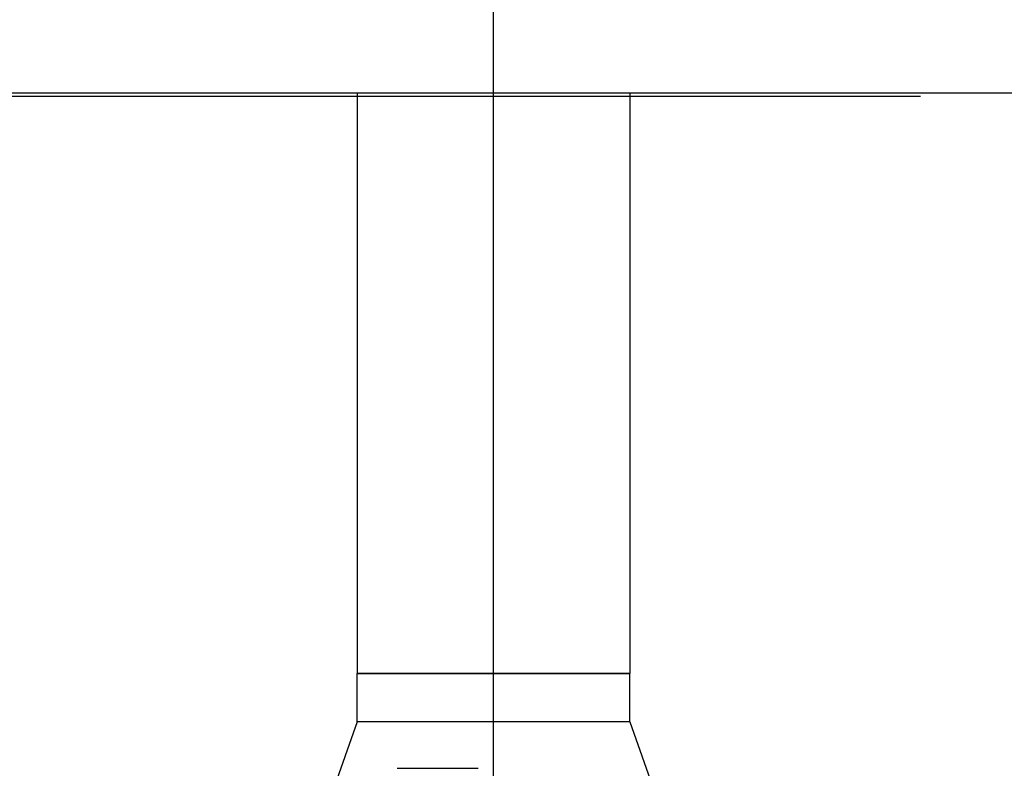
# Model space of a CAD drawing. Header units: millimetres. Extents: x 226749 to 325316, y -44191 to 40236.
# Tile 117 of 164: x 294092 to 294214, y 12215 to 12308. Entities that reach past the tile are written whole.
import ezdxf

# ---------------------------------------------------------------- set-up
doc = ezdxf.new("R2010")
doc.units = ezdxf.units.MM
doc.header["$LTSCALE"] = 100
doc.linetypes.add('DASHDOT', pattern=[25.4, 12.7, -6.35, 0, -6.35])
doc.layers.add('K_OSIE', color=2, linetype='DASHDOT')
doc.layers.add('K_URZĄDZENIA', color=4, linetype='Continuous')

# ---------------------------------------------------------------- blocks, each defined once
blk = doc.blocks.new('ZBIORNIK_RZUT')
at = {"layer": 'K_OSIE', "ltscale": 25}
blk.add_line((150071.65, 96546.03), (146996.34, 96546.03), dxfattribs=at)
at = {"layer": 'K_URZĄDZENIA'}
for p, q in [((149875.54, 96477.17), (149875.54, 96614.89)), ((149875.95, 96461.11), (149875.95, 96598.83)), ((149953.35, 96562.88), (149969.35, 96568.53)), ((149875.54, 96562.88), (149947.35, 96562.88)), ((149947.35, 96529.18), (149947.35, 96562.88)), ((149947.35, 96562.88), (149947.35, 96529.18)), ((149953.35, 96562.88), (149947.35, 96562.88)), ((149953.35, 96562.88), (149953.35, 96529.18)), ((149875.54, 96529.18), (149947.35, 96529.18)), ((149953.35, 96529.18), (149947.35, 96529.18)), ((149953.35, 96529.18), (149969.35, 96523.53))]:
    blk.add_line(p, q, dxfattribs=at)

msp = doc.modelspace()

# ---------------------------------------------------------------- linework, layer by layer
at = {"color": 7, "linetype": 'Continuous'}
msp.add_line((294139.12, 12215), (294149.12, 12215), dxfattribs=at)

# ---------------------------------------------------------------- block references
at = {"layer": 'K_URZĄDZENIA', "rotation": 270}
msp.add_blockref('ZBIORNIK_RZUT', (197605, 162174.1), dxfattribs=at)

doc.saveas('drawing.dxf')
